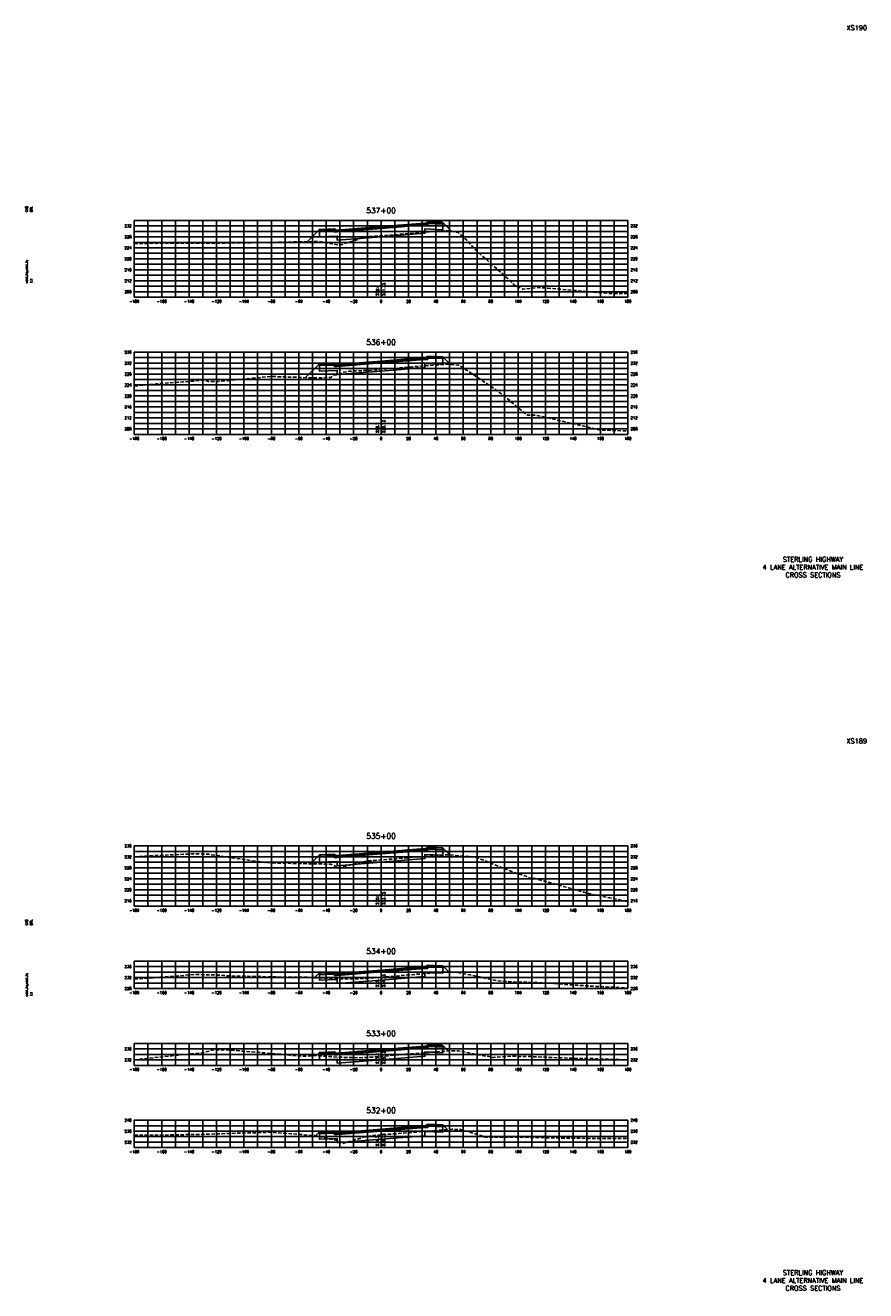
# Model space of a CAD drawing. Extents: x 37 to 9410, y 16 to 8218.
# Tile 106 of 110: x 8067 to 8680, y 6256 to 7178. Entities that reach past the tile are written whole.
import ezdxf
from ezdxf.enums import TextEntityAlignment as Align

# ---------------------------------------------------------------- set-up
doc = ezdxf.new("R2010")
doc.units = 0
doc.header["$LTSCALE"] = 20
doc.header["$MEASUREMENT"] = 0
doc.linetypes.add('HIDDEN_050%', pattern=[0.1875, 0.125, -0.0625])
for name, color, linetype in [('S-AT-TXT175', 6, 'Continuous'), ('S-AT-TXT80', 1, 'Continuous'), ('XDATUM', 3, 'Continuous'), ('XEG', 1, 'HIDDEN_050%'), ('XFG', 2, 'Continuous'), ('XGRID', 251, 'Continuous'), ('XGRIDT', 2, 'Continuous'), ('XREF-BORDER', 7, 'Continuous')]:
    doc.layers.add(name, color=color, linetype=linetype)
doc.styles.add('L100', font='simplex.shx', dxfattribs={"height": 2})
doc.styles.add('L175', font='ROMANSM.shx', dxfattribs={"height": 3.5})
doc.styles.add('L80', font='ROMANSM.shx', dxfattribs={"height": 1.6})

# ---------------------------------------------------------------- blocks, each defined once
blk = doc.blocks.new('03025_00_att1')
at = {"layer": 'S-AT-TXT175', "style": 'L175'}
for tag, p in [('NUM', (32.402, 20.822)), ('LINE1', (30.64, 1.444)), ('LINE2', (30.64, 1.161)), ('LINE3', (30.64, 0.877))]:
    blk.add_attdef(tag, text='', height=0.175, dxfattribs=at).set_placement(p, align=Align.CENTER)
at = {"layer": 'S-AT-TXT80', "style": 'L80'}
for tag, p in [('DESIGNED', (2.094, 14.201)), ('CHECKED', (2.265, 14.201)), ('DRAFTED', (2.436, 14.201)), ('PCTB', (2.094, 11.605)), ('PSCALE', (2.265, 11.605)), ('PVIEW', (2.436, 11.605))]:
    blk.add_attdef(tag, p, '', height=0.08, rotation=90, dxfattribs=at)

msp = doc.modelspace()

# ---------------------------------------------------------------- linework, layer by layer
at = {"layer": 'XDATUM', "flags": 128}
for points in [[(8272.05, 7020.44), (8281.05, 7029.43), (8281.05, 7024.09), (8294.05, 7024.61), (8294.05, 7021.56), (8326.05, 7024.12), (8358.05, 7026.68), (8358.05, 7029.73), (8371.05, 7029.21), (8371.05, 7034.55), (8377.65, 7027.95)], [(8270.97, 6921.35), (8281.05, 6931.43), (8281.05, 6926.09), (8294.05, 6926.61), (8294.05, 6923.56), (8326.05, 6926.12), (8358.05, 6928.68), (8358.05, 6931.73), (8371.05, 6931.21), (8371.05, 6936.55), (8376.62, 6930.98)], [(8274.58, 6566.96), (8281.05, 6573.43), (8281.05, 6568.09), (8294.05, 6568.61), (8294.05, 6565.56), (8326.05, 6568.12), (8358.05, 6570.68), (8358.05, 6573.73), (8371.05, 6573.21), (8371.05, 6578.55), (8376.18, 6573.42)], [(8277.33, 6483.72), (8281.05, 6487.43), (8281.05, 6482.09), (8294.05, 6482.61), (8294.05, 6479.56), (8326.05, 6482.12), (8358.05, 6484.68), (8358.05, 6487.73), (8371.05, 6487.21), (8371.05, 6492.55), (8375.42, 6488.19)], [(8278.69, 6427.07), (8281.05, 6429.43), (8281.05, 6424.09), (8294.05, 6424.61), (8294.05, 6421.56), (8326.05, 6424.12), (8358.05, 6426.68), (8358.05, 6429.73), (8371.05, 6429.21), (8371.05, 6434.55), (8375.04, 6430.56)], [(8278.26, 6368.65), (8281.05, 6371.43), (8281.05, 6366.09), (8294.05, 6366.61), (8294.05, 6363.56), (8326.05, 6366.12), (8358.05, 6368.68), (8358.05, 6371.73), (8371.05, 6371.21), (8371.05, 6376.55), (8374.46, 6373.14)]]:
    msp.add_lwpolyline(points, dxfattribs=at)
at = {"layer": 'XEG', "flags": 128}
for points in [[(8146.05, 7019.08), (8156.08, 7019.23), (8176.01, 7019.47), (8197.05, 7019.31), (8235.15, 7019.77), (8281.08, 7020.6), (8285.72, 7019.68), (8296.06, 7018.04), (8301.75, 7019.77), (8313.58, 7023.6), (8315.04, 7023.76), (8317.9, 7024.15), (8326.05, 7024.79), (8339.36, 7025.84), (8347.62, 7026.51), (8368.01, 7028.09), (8374.31, 7028.55), (8376.05, 7028.22), (8382.35, 7027.15), (8388.59, 7021.57), (8393.98, 7015.38), (8421.64, 6990.75), (8422.27, 6990.36), (8423.01, 6988.95), (8429.44, 6985.84), (8439.32, 6986.97), (8445.17, 6986.79), (8456.7, 6985.87), (8493.35, 6982.66), (8506.05, 6982.71)], [(8146.05, 6915.38), (8149.29, 6915.52), (8162.1, 6916.8), (8197.37, 6919.47), (8200.15, 6918.62), (8207.25, 6918.57), (8245.45, 6922.24), (8277.37, 6921.13), (8289.12, 6921.42), (8291.51, 6923.05), (8295.84, 6923.82), (8298.36, 6925.32), (8302.99, 6926.03), (8304.4, 6926.18), (8317.14, 6926.58), (8326.05, 6927.31), (8335.03, 6928.04), (8347.09, 6929.08), (8366.63, 6930.69), (8374.17, 6931.22), (8376.61, 6930.98), (8383.06, 6930.38), (8406.42, 6914.82), (8414.6, 6909.02), (8431.91, 6894.47), (8433.18, 6893.92), (8436.98, 6894.01), (8438.86, 6894.05), (8474.2, 6885.88), (8485.86, 6883.13), (8491.83, 6883.05), (8506.05, 6882.44)], [(8146.05, 6572.08), (8157.62, 6572.77), (8190.67, 6574.23), (8200.11, 6573.88), (8233.75, 6568.94), (8241.31, 6567.89), (8250.77, 6567.43), (8289.33, 6566.67), (8290.9, 6566.05), (8295.19, 6563.72), (8298.14, 6564.63), (8300.32, 6565.3), (8311.91, 6568.17), (8313.64, 6568.43), (8316.35, 6568.96), (8326.05, 6569.76), (8336.96, 6570.66), (8347.37, 6571.54), (8366.64, 6572.94), (8374.84, 6573.57), (8376.34, 6573.4), (8382.94, 6572.68), (8394.78, 6571.95), (8424.55, 6560.02), (8431.89, 6557.95), (8433.4, 6556.79), (8437.66, 6556.42), (8481.42, 6544.2), (8484.38, 6543.94), (8506.05, 6539.24)], [(8146.05, 6482.85), (8155.14, 6483.43), (8192.01, 6486.34), (8196.69, 6486.1), (8199.75, 6486.07), (8208.79, 6485.74), (8215.38, 6485.17), (8262.42, 6484.16), (8272.74, 6484.17), (8276.85, 6483.69), (8278.42, 6483.77), (8297, 6483.11), (8298.66, 6483), (8299.23, 6482.99), (8300.81, 6483.01), (8310.18, 6483.17), (8315.9, 6483.33), (8326.05, 6484.2), (8330.03, 6484.55), (8347.04, 6485.96), (8365.94, 6487.48), (8375.5, 6488.19), (8377.43, 6488.13), (8381.28, 6487.76), (8390.87, 6486.01), (8410.32, 6481.7), (8426.28, 6480.59), (8432.03, 6480.59), (8443.52, 6480.16), (8480.03, 6477.69), (8491.58, 6477.1), (8506.05, 6476.37)], [(8146.05, 6424.05), (8182.55, 6427.9), (8193.53, 6428.79), (8195.98, 6429.1), (8203.75, 6431.34), (8214.18, 6431.27), (8256.81, 6427.77), (8259.62, 6427.32), (8266.55, 6426.88), (8272.75, 6426.62), (8274.17, 6426.87), (8279.05, 6427.09), (8279.19, 6427.07), (8279.22, 6427.06), (8285.81, 6426.65), (8289.26, 6426.41), (8295.59, 6425.96), (8296.69, 6425.86), (8297.68, 6425.86), (8308.86, 6425.52), (8316.82, 6425.76), (8326.05, 6426.56), (8334.71, 6427.31), (8347.71, 6428.38), (8364.33, 6429.67), (8376.29, 6430.66), (8378.73, 6430.62), (8382.34, 6430.6), (8391.34, 6428.81), (8407.78, 6425.74), (8421.74, 6426.64), (8433.66, 6426.41), (8462.23, 6425.25), (8481.68, 6424.85), (8506.05, 6423.92)], [(8146.05, 6368.98), (8149.76, 6369), (8159.07, 6368.99), (8197.85, 6369.76), (8232.27, 6370.83), (8245.93, 6371.24), (8277.66, 6368.78), (8294.02, 6365.27), (8294.79, 6365.56), (8297.31, 6362.87), (8304.69, 6364.93), (8313.29, 6367.59), (8316.04, 6368.22), (8318.64, 6368.74), (8326.05, 6369.32), (8334.11, 6369.94), (8349.43, 6371.12), (8363.98, 6372.32), (8377.92, 6373.41), (8380.58, 6373.2), (8384.03, 6373.19), (8392.88, 6370.64), (8401.96, 6367.75), (8421.11, 6367.74), (8438.29, 6367.44), (8459.22, 6366.94), (8486.38, 6366.62), (8506.05, 6366.67)]]:
    msp.add_lwpolyline(points, dxfattribs=at)
at = {"layer": 'XFG', "flags": 128}
for points in [[(8326.05, 7030.12), (8294.05, 7027.56), (8292.05, 7027.48), (8292.05, 7028.53), (8281.05, 7028.09), (8281.05, 7024.09), (8294.05, 7024.61), (8294.05, 7021.56), (8326.05, 7024.12)], [(8292.05, 7029.87), (8282.05, 7029.47), (8282.05, 7029.13), (8292.05, 7029.53), (8292.05, 7029.87)], [(8326.05, 7030.46), (8294.05, 7027.9), (8292.05, 7027.98), (8292.05, 7027.48), (8294.05, 7027.56), (8326.05, 7030.12)], [(8292.05, 7029.87), (8292.05, 7027.98), (8292.81, 7027.95), (8294.05, 7027.9), (8294.05, 7028.9), (8294.05, 7028.9), (8292.81, 7028.95), (8292.59, 7029.44), (8292.29, 7029.77), (8292.05, 7029.87)], [(8326.05, 7031.46), (8294.05, 7028.9), (8294.05, 7028.56), (8326.05, 7031.12)], [(8326.05, 7031.12), (8294.05, 7028.56), (8294.05, 7027.9), (8326.05, 7030.46)], [(8326.05, 7031.46), (8358.05, 7034.02), (8358.05, 7033.68), (8326.05, 7031.12)], [(8326.05, 7031.12), (8358.05, 7033.68), (8358.05, 7033.02), (8326.05, 7030.46)], [(8326.05, 7030.12), (8358.05, 7032.68), (8360.05, 7032.6), (8360.05, 7033.65), (8371.05, 7033.21), (8371.05, 7029.21), (8358.05, 7029.73), (8358.05, 7026.68), (8326.05, 7024.12)], [(8326.05, 7030.46), (8358.05, 7033.02), (8358.05, 7033.02), (8360.05, 7033.1), (8360.05, 7032.6), (8358.05, 7032.68), (8326.05, 7030.12)], [(8360.05, 7034.99), (8360.05, 7033.1), (8359.29, 7033.07), (8358.05, 7033.02), (8358.05, 7034.02), (8358.05, 7034.02), (8359.29, 7034.07), (8359.51, 7034.56), (8359.81, 7034.89), (8360.05, 7034.99)], [(8360.05, 7034.99), (8360.05, 7034.65), (8370.05, 7034.25), (8370.05, 7034.59), (8360.05, 7034.99)], [(8360.05, 7034.65), (8360.05, 7033.65), (8371.05, 7033.21), (8371.05, 7034.55), (8370.05, 7034.59), (8370.05, 7034.25), (8360.05, 7034.65)], [(8371.05, 7034.55), (8371.05, 7034.55), (8377.65, 7027.95)], [(8281.05, 7029.43), (8281.05, 7029.43), (8272.05, 7020.44)], [(8292.05, 7029.53), (8282.05, 7029.13), (8282.05, 7029.47), (8281.05, 7029.43), (8281.05, 7028.09), (8292.05, 7028.53), (8292.05, 7029.53)], [(8281.05, 6931.43), (8281.05, 6931.43), (8270.97, 6921.35)], [(8326.05, 6932.12), (8294.05, 6929.56), (8292.05, 6929.48), (8292.05, 6930.53), (8281.05, 6930.09), (8281.05, 6926.09), (8294.05, 6926.61), (8294.05, 6923.56), (8326.05, 6926.12)], [(8292.05, 6931.53), (8282.05, 6931.13), (8282.05, 6931.47), (8281.05, 6931.43), (8281.05, 6930.09), (8292.05, 6930.53), (8292.05, 6931.53)], [(8292.05, 6931.87), (8282.05, 6931.47), (8282.05, 6931.13), (8292.05, 6931.53), (8292.05, 6931.87)], [(8326.05, 6932.46), (8294.05, 6929.9), (8292.05, 6929.98), (8292.05, 6929.48), (8294.05, 6929.56), (8326.05, 6932.12)], [(8292.05, 6931.87), (8292.05, 6929.98), (8292.81, 6929.95), (8294.05, 6929.9), (8294.05, 6930.9), (8294.05, 6930.9), (8292.81, 6930.95), (8292.59, 6931.44), (8292.29, 6931.77), (8292.05, 6931.87)], [(8326.05, 6933.46), (8294.05, 6930.9), (8294.05, 6930.56), (8326.05, 6933.12)], [(8326.05, 6933.12), (8294.05, 6930.56), (8294.05, 6929.9), (8326.05, 6932.46)], [(8326.05, 6933.46), (8358.05, 6936.02), (8358.05, 6935.68), (8326.05, 6933.12)], [(8326.05, 6933.12), (8358.05, 6935.68), (8358.05, 6935.02), (8326.05, 6932.46)], [(8326.05, 6932.12), (8358.05, 6934.68), (8360.05, 6934.6), (8360.05, 6935.65), (8371.05, 6935.21), (8371.05, 6931.21), (8358.05, 6931.73), (8358.05, 6928.68), (8326.05, 6926.12)], [(8326.05, 6932.46), (8358.05, 6935.02), (8358.05, 6935.02), (8360.05, 6935.1), (8360.05, 6934.6), (8358.05, 6934.68), (8326.05, 6932.12)], [(8360.05, 6936.99), (8360.05, 6935.1), (8359.29, 6935.07), (8358.05, 6935.02), (8358.05, 6936.02), (8358.05, 6936.02), (8359.29, 6936.07), (8359.51, 6936.56), (8359.81, 6936.89), (8360.05, 6936.99)], [(8360.05, 6936.99), (8360.05, 6936.65), (8370.05, 6936.25), (8370.05, 6936.59), (8360.05, 6936.99)], [(8360.05, 6936.65), (8360.05, 6935.65), (8371.05, 6935.21), (8371.05, 6936.55), (8370.05, 6936.59), (8370.05, 6936.25), (8360.05, 6936.65)], [(8371.05, 6936.55), (8371.05, 6936.55), (8376.62, 6930.98)], [(8326.05, 6575.46), (8358.05, 6578.02), (8358.05, 6577.68), (8326.05, 6575.12)], [(8326.05, 6575.12), (8358.05, 6577.68), (8358.05, 6577.02), (8326.05, 6574.46)], [(8326.05, 6574.12), (8358.05, 6576.68), (8360.05, 6576.6), (8360.05, 6577.65), (8371.05, 6577.21), (8371.05, 6573.21), (8358.05, 6573.73), (8358.05, 6570.68), (8326.05, 6568.12)], [(8360.05, 6578.99), (8360.05, 6577.1), (8359.29, 6577.07), (8358.05, 6577.02), (8358.05, 6578.02), (8358.05, 6578.02), (8359.29, 6578.07), (8359.51, 6578.56), (8359.81, 6578.89), (8360.05, 6578.99)], [(8360.05, 6578.99), (8360.05, 6578.65), (8370.05, 6578.25), (8370.05, 6578.59), (8360.05, 6578.99)], [(8360.05, 6578.65), (8360.05, 6577.65), (8371.05, 6577.21), (8371.05, 6578.55), (8370.05, 6578.59), (8370.05, 6578.25), (8360.05, 6578.65)], [(8371.05, 6578.55), (8371.05, 6578.55), (8376.18, 6573.42)], [(8281.05, 6573.43), (8281.05, 6573.43), (8274.58, 6566.96)], [(8326.05, 6574.12), (8294.05, 6571.56), (8292.05, 6571.48), (8292.05, 6572.53), (8281.05, 6572.09), (8281.05, 6568.09), (8294.05, 6568.61), (8294.05, 6565.56), (8326.05, 6568.12)], [(8292.05, 6573.53), (8282.05, 6573.13), (8282.05, 6573.47), (8281.05, 6573.43), (8281.05, 6572.09), (8292.05, 6572.53), (8292.05, 6573.53)], [(8292.05, 6573.87), (8282.05, 6573.47), (8282.05, 6573.13), (8292.05, 6573.53), (8292.05, 6573.87)], [(8326.05, 6574.46), (8294.05, 6571.9), (8292.05, 6571.98), (8292.05, 6571.48), (8294.05, 6571.56), (8326.05, 6574.12)], [(8292.05, 6573.87), (8292.05, 6571.98), (8292.81, 6571.95), (8294.05, 6571.9), (8294.05, 6572.9), (8294.05, 6572.9), (8292.81, 6572.95), (8292.59, 6573.44), (8292.29, 6573.77), (8292.05, 6573.87)], [(8326.05, 6575.46), (8294.05, 6572.9), (8294.05, 6572.56), (8326.05, 6575.12)], [(8326.05, 6575.12), (8294.05, 6572.56), (8294.05, 6571.9), (8326.05, 6574.46)], [(8326.05, 6574.46), (8358.05, 6577.02), (8358.05, 6577.02), (8360.05, 6577.1), (8360.05, 6576.6), (8358.05, 6576.68), (8326.05, 6574.12)], [(8281.05, 6487.43), (8281.05, 6487.43), (8277.33, 6483.72)], [(8326.05, 6488.12), (8294.05, 6485.56), (8292.05, 6485.48), (8292.05, 6486.53), (8281.05, 6486.09), (8281.05, 6482.09), (8294.05, 6482.61), (8294.05, 6479.56), (8326.05, 6482.12)], [(8292.05, 6487.53), (8282.05, 6487.13), (8282.05, 6487.47), (8281.05, 6487.43), (8281.05, 6486.09), (8292.05, 6486.53), (8292.05, 6487.53)], [(8292.05, 6487.87), (8282.05, 6487.47), (8282.05, 6487.13), (8292.05, 6487.53), (8292.05, 6487.87)], [(8326.05, 6488.46), (8294.05, 6485.9), (8292.05, 6485.98), (8292.05, 6485.48), (8294.05, 6485.56), (8326.05, 6488.12)], [(8292.05, 6487.87), (8292.05, 6485.98), (8292.81, 6485.95), (8294.05, 6485.9), (8294.05, 6486.9), (8294.05, 6486.9), (8292.81, 6486.95), (8292.59, 6487.44), (8292.29, 6487.77), (8292.05, 6487.87)], [(8326.05, 6489.46), (8294.05, 6486.9), (8294.05, 6486.56), (8326.05, 6489.12)], [(8326.05, 6489.12), (8294.05, 6486.56), (8294.05, 6485.9), (8326.05, 6488.46)], [(8326.05, 6489.46), (8358.05, 6492.02), (8358.05, 6491.68), (8326.05, 6489.12)], [(8326.05, 6489.12), (8358.05, 6491.68), (8358.05, 6491.02), (8326.05, 6488.46)], [(8326.05, 6488.12), (8358.05, 6490.68), (8360.05, 6490.6), (8360.05, 6491.65), (8371.05, 6491.21), (8371.05, 6487.21), (8358.05, 6487.73), (8358.05, 6484.68), (8326.05, 6482.12)], [(8326.05, 6488.46), (8358.05, 6491.02), (8358.05, 6491.02), (8360.05, 6491.1), (8360.05, 6490.6), (8358.05, 6490.68), (8326.05, 6488.12)], [(8360.05, 6492.99), (8360.05, 6491.1), (8359.29, 6491.07), (8358.05, 6491.02), (8358.05, 6492.02), (8358.05, 6492.02), (8359.29, 6492.07), (8359.51, 6492.56), (8359.81, 6492.89), (8360.05, 6492.99)], [(8360.05, 6492.99), (8360.05, 6492.65), (8370.05, 6492.25), (8370.05, 6492.59), (8360.05, 6492.99)], [(8360.05, 6492.65), (8360.05, 6491.65), (8371.05, 6491.21), (8371.05, 6492.55), (8370.05, 6492.59), (8370.05, 6492.25), (8360.05, 6492.65)], [(8371.05, 6492.55), (8371.05, 6492.55), (8375.42, 6488.19)], [(8326.05, 6430.12), (8294.05, 6427.56), (8292.05, 6427.48), (8292.05, 6428.53), (8281.05, 6428.09), (8281.05, 6424.09), (8294.05, 6424.61), (8294.05, 6421.56), (8326.05, 6424.12)], [(8326.05, 6430.46), (8294.05, 6427.9), (8292.05, 6427.98), (8292.05, 6427.48), (8294.05, 6427.56), (8326.05, 6430.12)], [(8326.05, 6431.46), (8294.05, 6428.9), (8294.05, 6428.56), (8326.05, 6431.12)], [(8326.05, 6431.12), (8294.05, 6428.56), (8294.05, 6427.9), (8326.05, 6430.46)], [(8326.05, 6431.46), (8358.05, 6434.02), (8358.05, 6433.68), (8326.05, 6431.12)], [(8326.05, 6431.12), (8358.05, 6433.68), (8358.05, 6433.02), (8326.05, 6430.46)], [(8326.05, 6430.12), (8358.05, 6432.68), (8360.05, 6432.6), (8360.05, 6433.65), (8371.05, 6433.21), (8371.05, 6429.21), (8358.05, 6429.73), (8358.05, 6426.68), (8326.05, 6424.12)], [(8326.05, 6430.46), (8358.05, 6433.02), (8358.05, 6433.02), (8360.05, 6433.1), (8360.05, 6432.6), (8358.05, 6432.68), (8326.05, 6430.12)], [(8360.05, 6434.99), (8360.05, 6433.1), (8359.29, 6433.07), (8358.05, 6433.02), (8358.05, 6434.02), (8358.05, 6434.02), (8359.29, 6434.07), (8359.51, 6434.56), (8359.81, 6434.89), (8360.05, 6434.99)], [(8360.05, 6434.99), (8360.05, 6434.65), (8370.05, 6434.25), (8370.05, 6434.59), (8360.05, 6434.99)], [(8360.05, 6434.65), (8360.05, 6433.65), (8371.05, 6433.21), (8371.05, 6434.55), (8370.05, 6434.59), (8370.05, 6434.25), (8360.05, 6434.65)], [(8371.05, 6434.55), (8371.05, 6434.55), (8375.04, 6430.56)], [(8281.05, 6429.43), (8281.05, 6429.43), (8278.69, 6427.07)], [(8292.05, 6429.53), (8282.05, 6429.13), (8282.05, 6429.47), (8281.05, 6429.43), (8281.05, 6428.09), (8292.05, 6428.53), (8292.05, 6429.53)], [(8292.05, 6429.87), (8282.05, 6429.47), (8282.05, 6429.13), (8292.05, 6429.53), (8292.05, 6429.87)], [(8292.05, 6429.87), (8292.05, 6427.98), (8292.81, 6427.95), (8294.05, 6427.9), (8294.05, 6428.9), (8294.05, 6428.9), (8292.81, 6428.95), (8292.59, 6429.44), (8292.29, 6429.77), (8292.05, 6429.87)], [(8326.05, 6373.46), (8358.05, 6376.02), (8358.05, 6375.68), (8326.05, 6373.12)], [(8326.05, 6373.12), (8358.05, 6375.68), (8358.05, 6375.02), (8326.05, 6372.46)], [(8326.05, 6372.12), (8358.05, 6374.68), (8360.05, 6374.6), (8360.05, 6375.65), (8371.05, 6375.21), (8371.05, 6371.21), (8358.05, 6371.73), (8358.05, 6368.68), (8326.05, 6366.12)], [(8326.05, 6372.46), (8358.05, 6375.02), (8358.05, 6375.02), (8360.05, 6375.1), (8360.05, 6374.6), (8358.05, 6374.68), (8326.05, 6372.12)], [(8360.05, 6376.99), (8360.05, 6375.1), (8359.29, 6375.07), (8358.05, 6375.02), (8358.05, 6376.02), (8358.05, 6376.02), (8359.29, 6376.07), (8359.51, 6376.56), (8359.81, 6376.89), (8360.05, 6376.99)], [(8360.05, 6376.99), (8360.05, 6376.65), (8370.05, 6376.25), (8370.05, 6376.59), (8360.05, 6376.99)], [(8360.05, 6376.65), (8360.05, 6375.65), (8371.05, 6375.21), (8371.05, 6376.55), (8370.05, 6376.59), (8370.05, 6376.25), (8360.05, 6376.65)], [(8371.05, 6376.55), (8371.05, 6376.55), (8374.46, 6373.14)], [(8281.05, 6371.43), (8281.05, 6371.43), (8278.26, 6368.65)], [(8326.05, 6372.12), (8294.05, 6369.56), (8292.05, 6369.48), (8292.05, 6370.53), (8281.05, 6370.09), (8281.05, 6366.09), (8294.05, 6366.61), (8294.05, 6363.56), (8326.05, 6366.12)], [(8292.05, 6371.53), (8282.05, 6371.13), (8282.05, 6371.47), (8281.05, 6371.43), (8281.05, 6370.09), (8292.05, 6370.53), (8292.05, 6371.53)], [(8292.05, 6371.87), (8282.05, 6371.47), (8282.05, 6371.13), (8292.05, 6371.53), (8292.05, 6371.87)], [(8326.05, 6372.46), (8294.05, 6369.9), (8292.05, 6369.98), (8292.05, 6369.48), (8294.05, 6369.56), (8326.05, 6372.12)], [(8292.05, 6371.87), (8292.05, 6369.98), (8292.81, 6369.95), (8294.05, 6369.9), (8294.05, 6370.9), (8294.05, 6370.9), (8292.81, 6370.95), (8292.59, 6371.44), (8292.29, 6371.77), (8292.05, 6371.87)], [(8326.05, 6373.46), (8294.05, 6370.9), (8294.05, 6370.56), (8326.05, 6373.12)], [(8326.05, 6373.12), (8294.05, 6370.56), (8294.05, 6369.9), (8326.05, 6372.46)]]:
    msp.add_lwpolyline(points, dxfattribs=at)
at = {"layer": 'XGRID'}
for p, q in [((8146.05, 6980), (8146.05, 7036)), ((8146.05, 7036), (8506.05, 7036)), ((8146.05, 7032), (8506.05, 7032)), ((8156.05, 6980), (8156.05, 7036)), ((8166.05, 6980), (8166.05, 7036)), ((8176.05, 6980), (8176.05, 7036)), ((8186.05, 6980), (8186.05, 7036)), ((8196.05, 6980), (8196.05, 7036)), ((8206.05, 6980), (8206.05, 7036)), ((8216.05, 6980), (8216.05, 7036)), ((8226.05, 6980), (8226.05, 7036)), ((8236.05, 6980), (8236.05, 7036)), ((8246.05, 6980), (8246.05, 7036)), ((8256.05, 6980), (8256.05, 7036)), ((8266.05, 6980), (8266.05, 7036)), ((8276.05, 6980), (8276.05, 7036)), ((8286.05, 6980), (8286.05, 7036)), ((8296.05, 6980), (8296.05, 7036)), ((8306.05, 6980), (8306.05, 7036)), ((8316.05, 6980), (8316.05, 7036)), ((8326.05, 6980), (8326.05, 7036)), ((8336.05, 6980), (8336.05, 7036)), ((8346.05, 6980), (8346.05, 7036)), ((8356.05, 6980), (8356.05, 7036)), ((8366.05, 6980), (8366.05, 7036)), ((8376.05, 6980), (8376.05, 7036)), ((8386.05, 6980), (8386.05, 7036)), ((8396.05, 6980), (8396.05, 7036)), ((8406.05, 6980), (8406.05, 7036)), ((8416.05, 6980), (8416.05, 7036)), ((8426.05, 6980), (8426.05, 7036)), ((8436.05, 6980), (8436.05, 7036)), ((8446.05, 6980), (8446.05, 7036)), ((8456.05, 6980), (8456.05, 7036)), ((8466.05, 6980), (8466.05, 7036)), ((8476.05, 6980), (8476.05, 7036)), ((8486.05, 6980), (8486.05, 7036)), ((8496.05, 6980), (8496.05, 7036)), ((8506.05, 6980), (8506.05, 7036)), ((8146.05, 7028), (8506.05, 7028)), ((8146.05, 7024), (8506.05, 7024)), ((8146.05, 7020), (8506.05, 7020)), ((8146.05, 7016), (8506.05, 7016)), ((8146.05, 7012), (8506.05, 7012)), ((8146.05, 7008), (8506.05, 7008)), ((8146.05, 7004), (8506.05, 7004)), ((8146.05, 7000), (8506.05, 7000)), ((8146.05, 6996), (8506.05, 6996)), ((8146.05, 6992), (8506.05, 6992)), ((8146.05, 6988), (8506.05, 6988)), ((8146.05, 6984), (8506.05, 6984)), ((8146.05, 6980), (8506.05, 6980)), ((8146.05, 6880), (8146.05, 6940)), ((8146.05, 6940), (8506.05, 6940)), ((8156.05, 6880), (8156.05, 6940)), ((8166.05, 6880), (8166.05, 6940)), ((8176.05, 6880), (8176.05, 6940)), ((8186.05, 6880), (8186.05, 6940)), ((8196.05, 6880), (8196.05, 6940)), ((8206.05, 6880), (8206.05, 6940)), ((8216.05, 6880), (8216.05, 6940)), ((8226.05, 6880), (8226.05, 6940)), ((8236.05, 6880), (8236.05, 6940)), ((8246.05, 6880), (8246.05, 6940)), ((8256.05, 6880), (8256.05, 6940)), ((8266.05, 6880), (8266.05, 6940)), ((8276.05, 6880), (8276.05, 6940)), ((8286.05, 6880), (8286.05, 6940)), ((8296.05, 6880), (8296.05, 6940)), ((8306.05, 6880), (8306.05, 6940)), ((8316.05, 6880), (8316.05, 6940)), ((8326.05, 6880), (8326.05, 6940)), ((8336.05, 6880), (8336.05, 6940)), ((8346.05, 6880), (8346.05, 6940)), ((8356.05, 6880), (8356.05, 6940)), ((8366.05, 6880), (8366.05, 6940)), ((8376.05, 6880), (8376.05, 6940)), ((8386.05, 6880), (8386.05, 6940)), ((8396.05, 6880), (8396.05, 6940)), ((8406.05, 6880), (8406.05, 6940)), ((8416.05, 6880), (8416.05, 6940)), ((8426.05, 6880), (8426.05, 6940)), ((8436.05, 6880), (8436.05, 6940)), ((8446.05, 6880), (8446.05, 6940)), ((8456.05, 6880), (8456.05, 6940)), ((8466.05, 6880), (8466.05, 6940)), ((8476.05, 6880), (8476.05, 6940)), ((8486.05, 6880), (8486.05, 6940)), ((8496.05, 6880), (8496.05, 6940)), ((8506.05, 6880), (8506.05, 6940)), ((8146.05, 6936), (8506.05, 6936)), ((8146.05, 6932), (8506.05, 6932)), ((8146.05, 6928), (8506.05, 6928)), ((8146.05, 6924), (8506.05, 6924)), ((8146.05, 6920), (8506.05, 6920)), ((8146.05, 6916), (8506.05, 6916)), ((8146.05, 6912), (8506.05, 6912)), ((8146.05, 6908), (8506.05, 6908)), ((8146.05, 6904), (8506.05, 6904)), ((8146.05, 6900), (8506.05, 6900)), ((8146.05, 6896), (8506.05, 6896)), ((8146.05, 6892), (8506.05, 6892)), ((8146.05, 6888), (8506.05, 6888)), ((8146.05, 6884), (8506.05, 6884)), ((8146.05, 6880), (8506.05, 6880)), ((8146.05, 6536), (8146.05, 6580)), ((8146.05, 6580), (8506.05, 6580)), ((8156.05, 6536), (8156.05, 6580)), ((8166.05, 6536), (8166.05, 6580)), ((8176.05, 6536), (8176.05, 6580)), ((8186.05, 6536), (8186.05, 6580)), ((8196.05, 6536), (8196.05, 6580)), ((8206.05, 6536), (8206.05, 6580)), ((8216.05, 6536), (8216.05, 6580)), ((8226.05, 6536), (8226.05, 6580)), ((8236.05, 6536), (8236.05, 6580)), ((8246.05, 6536), (8246.05, 6580)), ((8256.05, 6536), (8256.05, 6580)), ((8266.05, 6536), (8266.05, 6580)), ((8276.05, 6536), (8276.05, 6580)), ((8286.05, 6536), (8286.05, 6580)), ((8296.05, 6536), (8296.05, 6580)), ((8306.05, 6536), (8306.05, 6580)), ((8316.05, 6536), (8316.05, 6580)), ((8326.05, 6536), (8326.05, 6580)), ((8336.05, 6536), (8336.05, 6580)), ((8346.05, 6536), (8346.05, 6580)), ((8356.05, 6536), (8356.05, 6580)), ((8366.05, 6536), (8366.05, 6580)), ((8376.05, 6536), (8376.05, 6580)), ((8386.05, 6536), (8386.05, 6580)), ((8396.05, 6536), (8396.05, 6580)), ((8406.05, 6536), (8406.05, 6580)), ((8416.05, 6536), (8416.05, 6580)), ((8426.05, 6536), (8426.05, 6580)), ((8436.05, 6536), (8436.05, 6580)), ((8446.05, 6536), (8446.05, 6580)), ((8456.05, 6536), (8456.05, 6580)), ((8466.05, 6536), (8466.05, 6580)), ((8476.05, 6536), (8476.05, 6580)), ((8486.05, 6536), (8486.05, 6580)), ((8496.05, 6536), (8496.05, 6580)), ((8506.05, 6536), (8506.05, 6580)), ((8146.05, 6576), (8506.05, 6576)), ((8146.05, 6572), (8506.05, 6572)), ((8146.05, 6568), (8506.05, 6568)), ((8146.05, 6564), (8506.05, 6564)), ((8146.05, 6560), (8506.05, 6560)), ((8146.05, 6556), (8506.05, 6556)), ((8146.05, 6552), (8506.05, 6552)), ((8146.05, 6548), (8506.05, 6548)), ((8146.05, 6544), (8506.05, 6544)), ((8146.05, 6540), (8506.05, 6540)), ((8146.05, 6536), (8506.05, 6536)), ((8146.05, 6476), (8146.05, 6496)), ((8146.05, 6496), (8506.05, 6496)), ((8156.05, 6476), (8156.05, 6496)), ((8166.05, 6476), (8166.05, 6496)), ((8176.05, 6476), (8176.05, 6496)), ((8186.05, 6476), (8186.05, 6496)), ((8196.05, 6476), (8196.05, 6496)), ((8206.05, 6476), (8206.05, 6496)), ((8216.05, 6476), (8216.05, 6496)), ((8226.05, 6476), (8226.05, 6496)), ((8236.05, 6476), (8236.05, 6496)), ((8246.05, 6476), (8246.05, 6496)), ((8256.05, 6476), (8256.05, 6496)), ((8266.05, 6476), (8266.05, 6496)), ((8276.05, 6476), (8276.05, 6496)), ((8286.05, 6476), (8286.05, 6496)), ((8296.05, 6476), (8296.05, 6496)), ((8306.05, 6476), (8306.05, 6496)), ((8316.05, 6476), (8316.05, 6496)), ((8326.05, 6476), (8326.05, 6496)), ((8336.05, 6476), (8336.05, 6496)), ((8346.05, 6476), (8346.05, 6496)), ((8356.05, 6476), (8356.05, 6496)), ((8366.05, 6476), (8366.05, 6496)), ((8376.05, 6476), (8376.05, 6496)), ((8386.05, 6476), (8386.05, 6496)), ((8396.05, 6476), (8396.05, 6496)), ((8406.05, 6476), (8406.05, 6496)), ((8416.05, 6476), (8416.05, 6496)), ((8426.05, 6476), (8426.05, 6496)), ((8436.05, 6476), (8436.05, 6496)), ((8446.05, 6476), (8446.05, 6496)), ((8456.05, 6476), (8456.05, 6496)), ((8466.05, 6476), (8466.05, 6496)), ((8476.05, 6476), (8476.05, 6496)), ((8486.05, 6476), (8486.05, 6496)), ((8496.05, 6476), (8496.05, 6496)), ((8506.05, 6476), (8506.05, 6496)), ((8146.05, 6492), (8506.05, 6492)), ((8146.05, 6488), (8506.05, 6488)), ((8146.05, 6484), (8506.05, 6484)), ((8146.05, 6480), (8506.05, 6480)), ((8146.05, 6476), (8506.05, 6476)), ((8146.05, 6420), (8146.05, 6436)), ((8146.05, 6436), (8506.05, 6436)), ((8146.05, 6432), (8506.05, 6432)), ((8156.05, 6420), (8156.05, 6436)), ((8166.05, 6420), (8166.05, 6436)), ((8176.05, 6420), (8176.05, 6436)), ((8186.05, 6420), (8186.05, 6436)), ((8196.05, 6420), (8196.05, 6436)), ((8206.05, 6420), (8206.05, 6436)), ((8216.05, 6420), (8216.05, 6436)), ((8226.05, 6420), (8226.05, 6436)), ((8236.05, 6420), (8236.05, 6436)), ((8246.05, 6420), (8246.05, 6436)), ((8256.05, 6420), (8256.05, 6436)), ((8266.05, 6420), (8266.05, 6436)), ((8276.05, 6420), (8276.05, 6436)), ((8286.05, 6420), (8286.05, 6436)), ((8296.05, 6420), (8296.05, 6436)), ((8306.05, 6420), (8306.05, 6436)), ((8316.05, 6420), (8316.05, 6436)), ((8326.05, 6420), (8326.05, 6436)), ((8336.05, 6420), (8336.05, 6436)), ((8346.05, 6420), (8346.05, 6436)), ((8356.05, 6420), (8356.05, 6436)), ((8366.05, 6420), (8366.05, 6436)), ((8376.05, 6420), (8376.05, 6436)), ((8386.05, 6420), (8386.05, 6436)), ((8396.05, 6420), (8396.05, 6436)), ((8406.05, 6420), (8406.05, 6436)), ((8416.05, 6420), (8416.05, 6436)), ((8426.05, 6420), (8426.05, 6436)), ((8436.05, 6420), (8436.05, 6436)), ((8446.05, 6420), (8446.05, 6436)), ((8456.05, 6420), (8456.05, 6436)), ((8466.05, 6420), (8466.05, 6436)), ((8476.05, 6420), (8476.05, 6436)), ((8486.05, 6420), (8486.05, 6436)), ((8496.05, 6420), (8496.05, 6436)), ((8506.05, 6420), (8506.05, 6436)), ((8146.05, 6428), (8506.05, 6428)), ((8146.05, 6424), (8506.05, 6424)), ((8146.05, 6420), (8506.05, 6420)), ((8146.05, 6360), (8146.05, 6380)), ((8146.05, 6380), (8506.05, 6380)), ((8146.05, 6376), (8506.05, 6376)), ((8156.05, 6360), (8156.05, 6380)), ((8166.05, 6360), (8166.05, 6380)), ((8176.05, 6360), (8176.05, 6380)), ((8186.05, 6360), (8186.05, 6380)), ((8196.05, 6360), (8196.05, 6380)), ((8206.05, 6360), (8206.05, 6380)), ((8216.05, 6360), (8216.05, 6380)), ((8226.05, 6360), (8226.05, 6380)), ((8236.05, 6360), (8236.05, 6380)), ((8246.05, 6360), (8246.05, 6380)), ((8256.05, 6360), (8256.05, 6380)), ((8266.05, 6360), (8266.05, 6380)), ((8276.05, 6360), (8276.05, 6380)), ((8286.05, 6360), (8286.05, 6380)), ((8296.05, 6360), (8296.05, 6380)), ((8306.05, 6360), (8306.05, 6380)), ((8316.05, 6360), (8316.05, 6380)), ((8326.05, 6360), (8326.05, 6380)), ((8336.05, 6360), (8336.05, 6380)), ((8346.05, 6360), (8346.05, 6380)), ((8356.05, 6360), (8356.05, 6380)), ((8366.05, 6360), (8366.05, 6380)), ((8376.05, 6360), (8376.05, 6380)), ((8386.05, 6360), (8386.05, 6380)), ((8396.05, 6360), (8396.05, 6380)), ((8406.05, 6360), (8406.05, 6380)), ((8416.05, 6360), (8416.05, 6380)), ((8426.05, 6360), (8426.05, 6380)), ((8436.05, 6360), (8436.05, 6380)), ((8446.05, 6360), (8446.05, 6380)), ((8456.05, 6360), (8456.05, 6380)), ((8466.05, 6360), (8466.05, 6380)), ((8476.05, 6360), (8476.05, 6380)), ((8486.05, 6360), (8486.05, 6380)), ((8496.05, 6360), (8496.05, 6380)), ((8506.05, 6360), (8506.05, 6380)), ((8146.05, 6372), (8506.05, 6372)), ((8146.05, 6368), (8506.05, 6368)), ((8146.05, 6364), (8506.05, 6364)), ((8146.05, 6360), (8506.05, 6360))]:
    msp.add_line(p, q, dxfattribs=at)

# ---------------------------------------------------------------- block references
at = {"layer": 'XREF-BORDER'}
ref = msp.add_blockref('03025_00_att1', (8026.45, 6758.23), dxfattribs=dict(at, xscale=20, yscale=20, zscale=20))
ref.add_attrib('LINE1', 'STERLING HIGHWAY', dxfattribs={"layer": 'S-AT-TXT175', "height": 3.5, "style": 'L175'}).set_placement((8641.07, 6787.1), align=Align.CENTER)
ref.add_attrib('LINE2', '4 LANE ALTERNATIVE MAIN LINE', dxfattribs={"layer": 'S-AT-TXT175', "height": 3.5, "style": 'L175'}).set_placement((8641.07, 6781.44), align=Align.CENTER)
ref.add_attrib('LINE3', 'CROSS SECTIONS', dxfattribs={"layer": 'S-AT-TXT175', "height": 3.5, "style": 'L175'}).set_placement((8641.07, 6775.77), align=Align.CENTER)
ref.add_attrib('NUM', 'XS190', dxfattribs={"layer": 'S-AT-TXT175', "height": 3.5, "style": 'L175'}).set_placement((8673, 7174.66), align=Align.CENTER)
ref.add_attrib('DESIGNED', 'CAB', (8068.34, 7042.25), dxfattribs={"layer": 'S-AT-TXT80', "height": 1.6, "rotation": 90, "style": 'L80'})
ref.add_attrib('CHECKED', 'DRL', (8071.75, 7042.25), dxfattribs={"layer": 'S-AT-TXT80', "height": 1.6, "rotation": 90, "style": 'L80'})
ref.add_attrib('PCTB', 'adot_hs,adot_fs', (8068.34, 6990.32), dxfattribs={"layer": 'S-AT-TXT80', "height": 1.6, "rotation": 90, "style": 'L80'})
ref.add_attrib('PSCALE', '1:1', (8071.75, 6990.32), dxfattribs={"layer": 'S-AT-TXT80', "height": 1.6, "rotation": 90, "style": 'L80'})
ref = msp.add_blockref('03025_00_att1', (8026.45, 6238.23), dxfattribs=dict(at, xscale=20, yscale=20, zscale=20))
ref.add_attrib('LINE1', 'STERLING HIGHWAY', dxfattribs={"layer": 'S-AT-TXT175', "height": 3.5, "style": 'L175'}).set_placement((8641.07, 6267.1), align=Align.CENTER)
ref.add_attrib('LINE2', '4 LANE ALTERNATIVE MAIN LINE', dxfattribs={"layer": 'S-AT-TXT175', "height": 3.5, "style": 'L175'}).set_placement((8641.07, 6261.44), align=Align.CENTER)
ref.add_attrib('LINE3', 'CROSS SECTIONS', dxfattribs={"layer": 'S-AT-TXT175', "height": 3.5, "style": 'L175'}).set_placement((8641.07, 6255.77), align=Align.CENTER)
ref.add_attrib('NUM', 'XS189', dxfattribs={"layer": 'S-AT-TXT175', "height": 3.5, "style": 'L175'}).set_placement((8673, 6654.66), align=Align.CENTER)
ref.add_attrib('DESIGNED', 'CAB', (8068.34, 6522.25), dxfattribs={"layer": 'S-AT-TXT80', "height": 1.6, "rotation": 90, "style": 'L80'})
ref.add_attrib('CHECKED', 'DRL', (8071.75, 6522.25), dxfattribs={"layer": 'S-AT-TXT80', "height": 1.6, "rotation": 90, "style": 'L80'})
ref.add_attrib('PCTB', 'adot_hs,adot_fs', (8068.34, 6470.32), dxfattribs={"layer": 'S-AT-TXT80', "height": 1.6, "rotation": 90, "style": 'L80'})
ref.add_attrib('PSCALE', '1:1', (8071.75, 6470.32), dxfattribs={"layer": 'S-AT-TXT80', "height": 1.6, "rotation": 90, "style": 'L80'})

# ---------------------------------------------------------------- texts
at = {"layer": 'XGRIDT', "style": 'L100'}
for s, p in [('537+00', (8326.05, 7040)), ('536+00', (8326.05, 6944)), ('535+00', (8326.05, 6584)), ('534+00', (8326.05, 6500)), ('533+00', (8326.05, 6440)), ('532+00', (8326.05, 6384))]:
    msp.add_text(s, height=4, dxfattribs=at).set_placement(p, align=Align.BOTTOM_CENTER)
for s, p in [('232', (8144.05, 7032)), ('228', (8144.05, 7024)), ('224', (8144.05, 7016)), ('220', (8144.05, 7008)), ('216', (8144.05, 7000)), ('212', (8144.05, 6992)), ('208', (8144.05, 6984)), ('236', (8144.05, 6940)), ('232', (8144.05, 6932)), ('228', (8144.05, 6924)), ('224', (8144.05, 6916)), ('220', (8144.05, 6908)), ('216', (8144.05, 6900)), ('212', (8144.05, 6892)), ('208', (8144.05, 6884)), ('236', (8144.05, 6580)), ('232', (8144.05, 6572)), ('228', (8144.05, 6564)), ('224', (8144.05, 6556)), ('220', (8144.05, 6548)), ('216', (8144.05, 6540)), ('236', (8144.05, 6492)), ('232', (8144.05, 6484)), ('228', (8144.05, 6476)), ('236', (8144.05, 6432)), ('232', (8144.05, 6424)), ('240', (8144.05, 6380)), ('236', (8144.05, 6372)), ('232', (8144.05, 6364))]:
    msp.add_text(s, height=2, dxfattribs=at).set_placement(p, align=Align.MIDDLE_RIGHT)
for s, p in [('232', (8508.05, 7032)), ('228', (8508.05, 7024)), ('224', (8508.05, 7016)), ('220', (8508.05, 7008)), ('216', (8508.05, 7000)), ('212', (8508.05, 6992)), ('208', (8508.05, 6984)), ('236', (8508.05, 6940)), ('232', (8508.05, 6932)), ('228', (8508.05, 6924)), ('224', (8508.05, 6916)), ('220', (8508.05, 6908)), ('216', (8508.05, 6900)), ('212', (8508.05, 6892)), ('208', (8508.05, 6884)), ('236', (8508.05, 6580)), ('232', (8508.05, 6572)), ('228', (8508.05, 6564)), ('224', (8508.05, 6556)), ('220', (8508.05, 6548)), ('216', (8508.05, 6540)), ('236', (8508.05, 6492)), ('232', (8508.05, 6484)), ('228', (8508.05, 6476)), ('236', (8508.05, 6432)), ('232', (8508.05, 6424)), ('240', (8508.05, 6380)), ('236', (8508.05, 6372)), ('232', (8508.05, 6364))]:
    msp.add_text(s, height=2, dxfattribs=at).set_placement(p, align=Align.MIDDLE_LEFT)
for s, p in [('228.4', (8325.05, 6981)), ('229.7', (8325.05, 6881)), ('230.9', (8325.05, 6537)), ('232.1', (8325.05, 6477)), ('233.3', (8325.05, 6421)), ('234.7', (8325.05, 6361))]:
    msp.add_text(s, height=2, rotation=90, dxfattribs=at).set_placement(p, align=Align.BOTTOM_LEFT)
for s, p in [('231.73', (8327.05, 6981)), ('232.73', (8327.05, 6881)), ('233.73', (8327.05, 6537)), ('234.73', (8327.05, 6477)), ('235.73', (8327.05, 6421)), ('236.73', (8327.05, 6361))]:
    msp.add_text(s, height=2, rotation=90, dxfattribs=at).set_placement(p, align=Align.TOP_LEFT)
for s, p in [('-180', (8146.05, 6978)), ('-160', (8166.05, 6978)), ('-140', (8186.05, 6978)), ('-120', (8206.05, 6978)), ('-100', (8226.05, 6978)), ('-80', (8246.05, 6978)), ('-60', (8266.05, 6978)), ('-40', (8286.05, 6978)), ('-20', (8306.05, 6978)), ('0', (8326.05, 6978)), ('20', (8346.05, 6978)), ('40', (8366.05, 6978)), ('60', (8386.05, 6978)), ('80', (8406.05, 6978)), ('100', (8426.05, 6978)), ('120', (8446.05, 6978)), ('140', (8466.05, 6978)), ('160', (8486.05, 6978)), ('180', (8506.05, 6978)), ('-180', (8146.05, 6878)), ('-160', (8166.05, 6878)), ('-140', (8186.05, 6878)), ('-120', (8206.05, 6878)), ('-100', (8226.05, 6878)), ('-80', (8246.05, 6878)), ('-60', (8266.05, 6878)), ('-40', (8286.05, 6878)), ('-20', (8306.05, 6878)), ('0', (8326.05, 6878)), ('20', (8346.05, 6878)), ('40', (8366.05, 6878)), ('60', (8386.05, 6878)), ('80', (8406.05, 6878)), ('100', (8426.05, 6878)), ('120', (8446.05, 6878)), ('140', (8466.05, 6878)), ('160', (8486.05, 6878)), ('180', (8506.05, 6878)), ('-180', (8146.05, 6534)), ('-160', (8166.05, 6534)), ('-140', (8186.05, 6534)), ('-120', (8206.05, 6534)), ('-100', (8226.05, 6534)), ('-80', (8246.05, 6534)), ('-60', (8266.05, 6534)), ('-40', (8286.05, 6534)), ('-20', (8306.05, 6534)), ('0', (8326.05, 6534)), ('20', (8346.05, 6534)), ('40', (8366.05, 6534)), ('60', (8386.05, 6534)), ('80', (8406.05, 6534)), ('100', (8426.05, 6534)), ('120', (8446.05, 6534)), ('140', (8466.05, 6534)), ('160', (8486.05, 6534)), ('180', (8506.05, 6534)), ('-180', (8146.05, 6474)), ('-160', (8166.05, 6474)), ('-140', (8186.05, 6474)), ('-120', (8206.05, 6474)), ('-100', (8226.05, 6474)), ('-80', (8246.05, 6474)), ('-60', (8266.05, 6474)), ('-40', (8286.05, 6474)), ('-20', (8306.05, 6474)), ('0', (8326.05, 6474)), ('20', (8346.05, 6474)), ('40', (8366.05, 6474)), ('60', (8386.05, 6474)), ('80', (8406.05, 6474)), ('100', (8426.05, 6474)), ('120', (8446.05, 6474)), ('140', (8466.05, 6474)), ('160', (8486.05, 6474)), ('180', (8506.05, 6474)), ('-180', (8146.05, 6418)), ('-160', (8166.05, 6418)), ('-140', (8186.05, 6418)), ('-120', (8206.05, 6418)), ('-100', (8226.05, 6418)), ('-80', (8246.05, 6418)), ('-60', (8266.05, 6418)), ('-40', (8286.05, 6418)), ('-20', (8306.05, 6418)), ('0', (8326.05, 6418)), ('20', (8346.05, 6418)), ('40', (8366.05, 6418)), ('60', (8386.05, 6418)), ('80', (8406.05, 6418)), ('100', (8426.05, 6418)), ('120', (8446.05, 6418)), ('140', (8466.05, 6418)), ('160', (8486.05, 6418)), ('180', (8506.05, 6418)), ('-180', (8146.05, 6358)), ('-160', (8166.05, 6358)), ('-140', (8186.05, 6358)), ('-120', (8206.05, 6358)), ('-100', (8226.05, 6358)), ('-80', (8246.05, 6358)), ('-60', (8266.05, 6358)), ('-40', (8286.05, 6358)), ('-20', (8306.05, 6358)), ('0', (8326.05, 6358)), ('20', (8346.05, 6358)), ('40', (8366.05, 6358)), ('60', (8386.05, 6358)), ('80', (8406.05, 6358)), ('100', (8426.05, 6358)), ('120', (8446.05, 6358)), ('140', (8466.05, 6358)), ('160', (8486.05, 6358)), ('180', (8506.05, 6358))]:
    msp.add_text(s, height=2, dxfattribs=at).set_placement(p, align=Align.TOP_CENTER)

doc.saveas('drawing.dxf')
